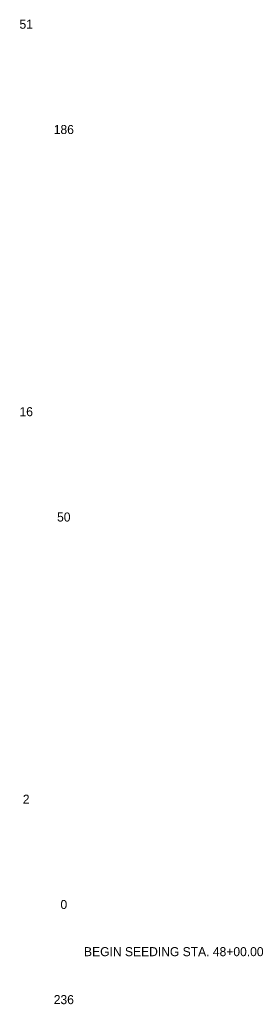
# Model space of a CAD drawing. Header units: feet. Extents: x 2296963 to 2298207, y 574586 to 575596.
# Tile 3 of 5: x 2297871 to 2297889, y 574679 to 574755. Entities that reach past the tile are written whole.
import ezdxf
from ezdxf.enums import TextEntityAlignment as Align

# ---------------------------------------------------------------- set-up
doc = ezdxf.new("R2010")
doc.units = ezdxf.units.FT
doc.header["$LTSCALE"] = 5
doc.header["$MEASUREMENT"] = 0
doc.layers.add('XS_P_Annotation', color=7, linetype='Continuous')
doc.styles.add('Slanted-Normal', font='font31.shx', dxfattribs={"height": 0.14})

msp = doc.modelspace()

# ---------------------------------------------------------------- texts
at = {"layer": 'XS_P_Annotation', "style": 'Slanted-Normal'}
for s, p in [('51', (2297871.476, 574754.897)), ('186', (2297874.392, 574746.744)), ('16', (2297871.476, 574724.897)), ('50', (2297874.392, 574716.744)), ('2', (2297871.476, 574694.897)), ('0', (2297874.392, 574686.744)), ('236', (2297874.392, 574679.38))]:
    msp.add_text(s, height=0.7, dxfattribs=at).set_placement(p, align=Align.MIDDLE_CENTER)
msp.add_text('BEGIN SEEDING STA. 48+00.00', height=0.7, dxfattribs=at).set_placement((2297875.958, 574683.094), align=Align.MIDDLE_LEFT)

doc.saveas('drawing.dxf')
